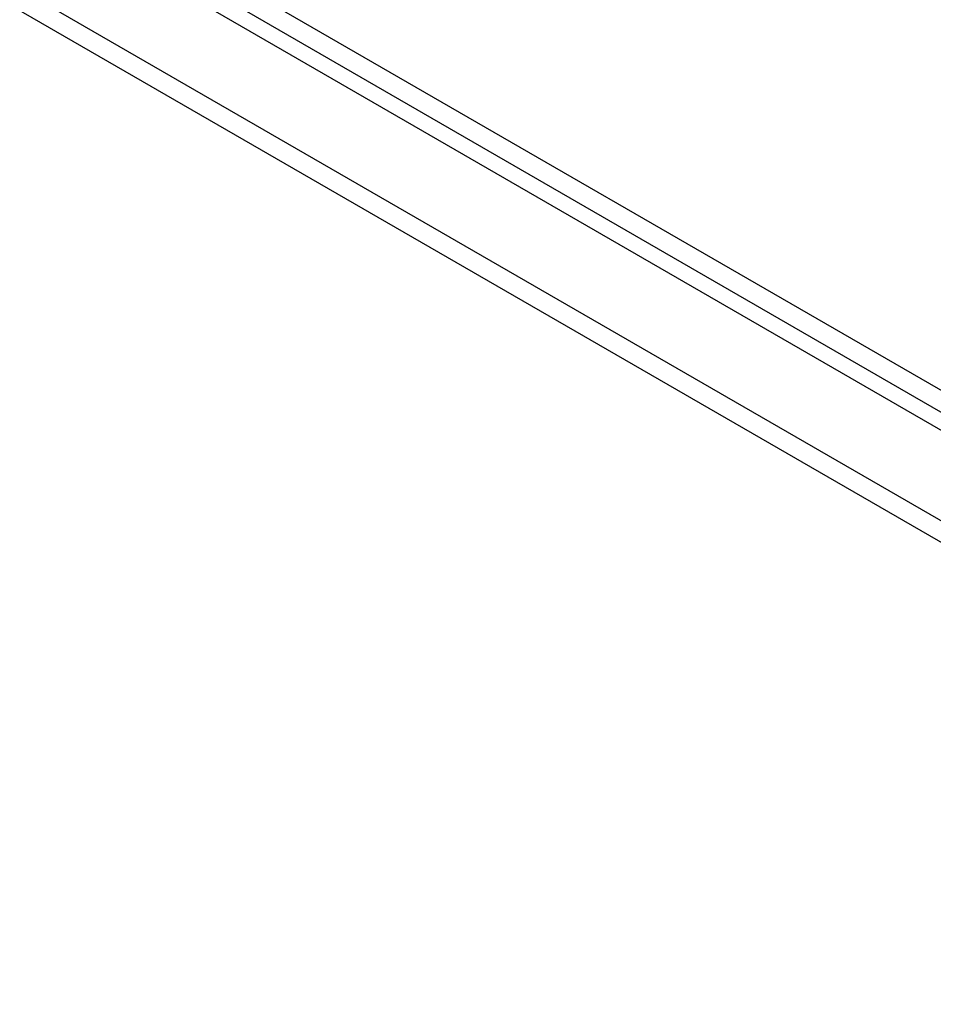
# Model space of a CAD drawing. Header units: inches. Extents: x 20 to 506, y 54 to 236.
# Tile 227 of 245: x 484.69 to 491.55, y 191.16 to 198.56. Entities that reach past the tile are written whole.
import ezdxf

# ---------------------------------------------------------------- set-up
doc = ezdxf.new("R2010")
doc.units = ezdxf.units.IN
doc.header["$MEASUREMENT"] = 0
doc.layers.add('Visible Edges(ANSI)', color=7, linetype='Continuous', lineweight=25)
doc.layers.add('Visible Tangent Edges(ANSI)', color=7, linetype='Continuous', lineweight=25)

msp = doc.modelspace()

# ---------------------------------------------------------------- linework, layer by layer
at = {"layer": 'Visible Edges(ANSI)'}
msp.add_line((464.6236, 211.058), (498.2854, 191.6234), dxfattribs=at)
at = {"layer": 'Visible Tangent Edges(ANSI)'}
for p, q in [((498.5563, 191.7649), (464.7551, 211.28)), ((464.6851, 211.1588), (498.4863, 191.6437)), ((464.0332, 210.7171), (497.695, 191.2825)), ((497.625, 191.1612), (463.9632, 210.5959))]:
    msp.add_line(p, q, dxfattribs=at)

doc.saveas('drawing.dxf')
